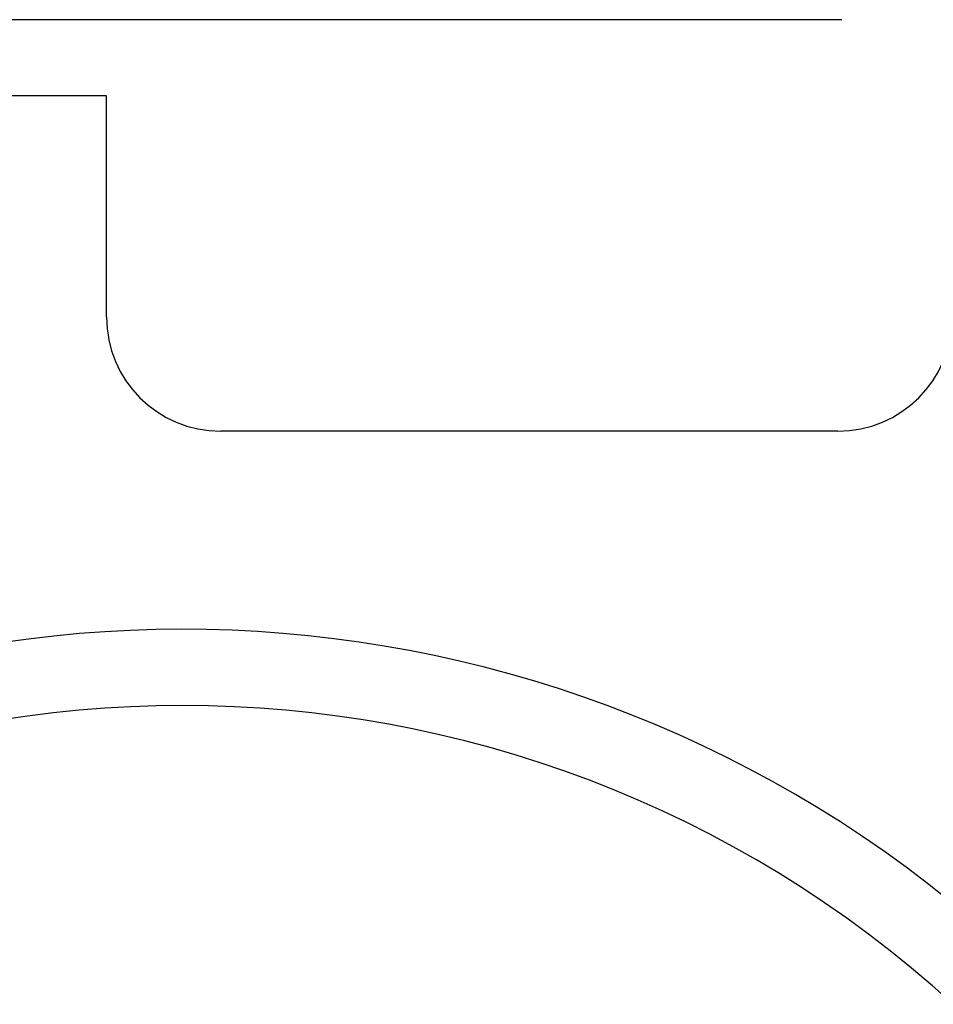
# Model space of a CAD drawing. Header units: inches. Extents: x 2053 to 2350, y -5132 to -4922.
# Tile 9 of 25: x 2289 to 2313, y -5035 to -5009. Entities that reach past the tile are written whole.
import ezdxf

# ---------------------------------------------------------------- set-up
doc = ezdxf.new("R2010")
doc.units = ezdxf.units.IN
doc.header["$MEASUREMENT"] = 0

msp = doc.modelspace()

# ---------------------------------------------------------------- linework, layer by layer
at = {"color": 7, "linetype": 'Continuous'}
for p, q in [((2310.45, -5008.881), (2274.45, -5008.881)), ((2291.15, -5010.881), (2264.639, -5010.881)), ((2291.15, -5016.681), (2291.15, -5010.881)), ((2310.35, -5019.681), (2294.15, -5019.681))]:
    msp.add_line(p, q, dxfattribs=at)
for centre, radius, start, end in [((2294.15, -5016.681), 3, 180, 270), ((2310.35, -5016.681), 3, 270, 0), ((2293.146, -5056.881), 32, 51.0666, 129.0565), ((2293.146, -5056.881), 30, 47.6091, 132.3909)]:
    msp.add_arc(centre, radius, start, end, dxfattribs=at)

doc.saveas('drawing.dxf')
